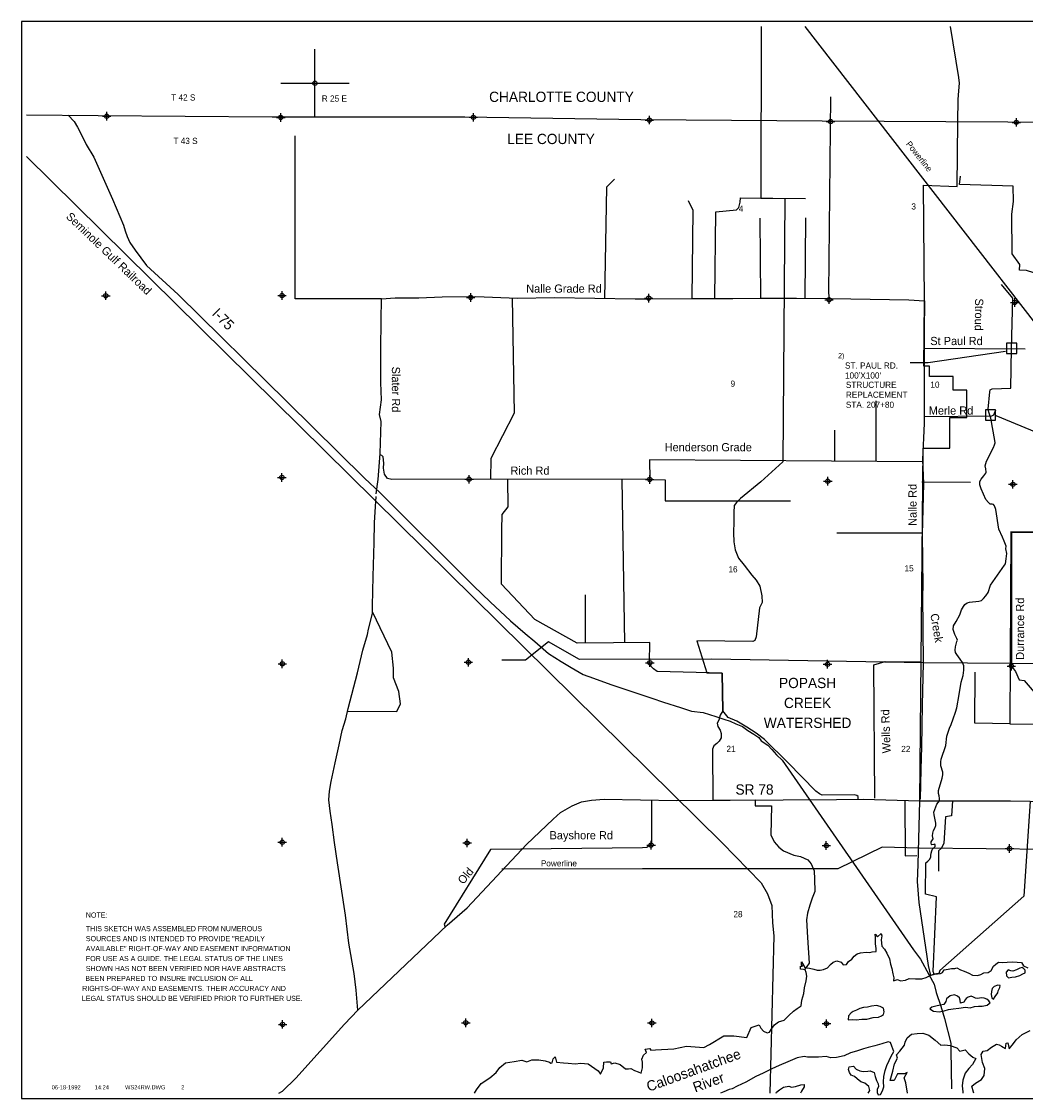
# Model space of a CAD drawing. Extents: x 211778 to 259778, y 857067 to 889051.
# Tile 1 of 2: x 211778 to 241157, y 857551 to 889051. Entities that reach past the tile are written whole.
import ezdxf
from ezdxf.enums import TextEntityAlignment as Align

# ---------------------------------------------------------------- set-up
doc = ezdxf.new("R2010")
doc.units = 0
doc.header["$LTSCALE"] = 800
doc.header["$PDMODE"] = 34
doc.header["$PDSIZE"] = 125
for name, pattern in [('DIVIDE', [0]), ('PHANTOM', [0]), ('STREAM', [0])]:
    doc.linetypes.add(name, pattern=pattern)
doc.layers.get('0').update_dxf_attribs({"linetype": 'CONTINUOUS'})
for name, color, linetype in [('BORDER', 1, 'CONTINUOUS'), ('COUNTY', 15, 'PHANTOM'), ('MAJROADS', 9, 'CONTINUOUS'), ('MINROADS', 7, 'CONTINUOUS'), ('POWERLINES', 11, 'DIVIDE'), ('PROPRW', 11, 'CONTINUOUS'), ('PROPRWDIM', 12, 'CONTINUOUS'), ('RR', 13, 'CONTINUOUS'), ('SEC', 2, 'CONTINUOUS'), ('TEXT', 7, 'CONTINUOUS'), ('TRUNKS', 5, 'STREAM'), ('WATER', 4, 'CONTINUOUS'), ('WSHEDS', 3, 'CONTINUOUS')]:
    doc.layers.add(name, color=color, linetype=linetype)

# ---------------------------------------------------------------- blocks, each defined once
blk = doc.blocks.new('TICK')
at = {"color": 0}
for points in [[(500, 0), (500, 1000)], [(0, 500), (1000, 500)]]:
    blk.add_lwpolyline(points, dxfattribs=at)
blk.add_point((500, 500), dxfattribs=at)
blk = doc.blocks.new('LOGON')
at = {"color": 0}
blk.add_attdef('DATE', text='', height=1, dxfattribs=at).set_placement((-1.87, 1.76), align=Align.RIGHT)
for tag, p in [('TIME', (1.56, 1.76)), ('DRAWING', (8.97, 1.76)), ('OPERATOR', (22.66, 1.76))]:
    blk.add_attdef(tag, p, '', height=1, dxfattribs=at)
blk = doc.blocks.new('RWNOTE')
at = {"layer": 'TEXT', "color": 0}
for s, p in [('NOTE:', (0, 0)), ('THIS SKETCH WAS ASSEMBLED FROM NUMEROUS', (0, -796)), ('SOURCES AND IS INTENDED TO PROVIDE "READILY', (0, -1379)), ('AVAILABLE" RIGHT-OF-WAY AND EASEMENT INFORMATION ', (0, -1962)), ('FOR USE AS A GUIDE. THE LEGAL STATUS OF THE LINES', (0, -2545)), ('SHOWN HAS NOT BEEN VERIFIED NOR HAVE ABSTRACTS ', (0, -3128)), ('BEEN PREPARED TO INSURE INCLUSION OF ALL', (-33, -3710)), (' RIGHTS-OF-WAY AND EASEMENTS. THEIR ACCURACY AND ', (-328, -4293)), (' LEGAL STATUS SHOULD BE VERIFIED PRIOR TO FURTHER USE.', (-344, -4876))]:
    blk.add_text(s, height=300, dxfattribs=at).set_placement(p)

msp = doc.modelspace()

# ---------------------------------------------------------------- linework, layer by layer
at = {"layer": 'BORDER', "color": 0}
msp.add_lwpolyline([(211778, 857551), (259778, 857551), (259778, 889051), (211778, 889051)], close=True, dxfattribs=at)
at = {"layer": 'COUNTY', "color": 0}
msp.add_lwpolyline([(259628, 885946), (256329, 886000), (251194, 886003), (245934, 886091), (240641, 886112), (235204, 886133), (229902, 886179), (224751, 886258), (219114, 886255), (214022, 886292), (211928, 886317)], dxfattribs=at)
at = {"layer": 'MAJROADS', "color": 0}
for points in [[(213139, 886311), (213314, 886126), (213413, 885966), (213537, 885739), (213669, 885453), (213893, 885082), (214445, 883855), (214758, 883090), (214807, 882931), (214873, 882763), (214947, 882586), (215104, 882359), (215436, 881912), (216360, 881067), (219554, 877927), (221817, 875698), (222274, 875267), (225019, 872532), (225491, 872077), (226083, 871525), (226521, 871152), (226801, 870917), (227198, 870565), (227566, 870329), (227858, 870152), (228211, 869949), (228517, 869846), (229028, 869663), (229694, 869437), (230225, 869255), (230560, 869140), (231061, 868991), (231381, 868878), (231722, 868842), (232094, 868724), (232334, 868644), (232516, 868584), (232680, 868509), (232873, 868427), (233031, 868309), (233205, 868205), (233358, 868109), (233423, 868013), (233617, 867884), (233733, 867758), (233875, 867601), (234039, 867444), (237881, 861895), (238086, 861630), (238330, 861177), (238481, 860897), (238547, 860652), (238677, 860246), (238783, 859893), (238975, 859166), (238973, 858957), (238996, 857831)], [(222308, 880937), (219788, 880937), (219788, 885707)], [(222152, 875237), (222218, 875658), (222274, 876420), (222298, 877350), (222257, 877552), (222311, 877987), (222290, 878490), (222297, 879462), (222303, 880317), (222308, 880937), (222710, 880967), (223406, 880970), (224084, 880999), (225073, 881008), (226296, 880958), (227377, 880975), (229740, 880940), (230193, 880937), (231408, 880953), (232598, 880953), (233436, 880955), (234458, 880956), (235480, 880948), (237743, 880907), (238203, 880886), (238197, 879981), (238193, 877292), (238144, 876236), (238172, 875532), (238136, 874058), (238158, 872524), (238148, 872281), (238159, 870287), (238133, 869063), (238115, 867832), (238094, 867187), (238071, 866307)], [(221617, 860129), (221572, 860714), (221508, 861209), (221356, 862090), (221261, 862912), (221029, 864447), (220933, 865034), (220870, 865562), (220806, 865957), (220775, 866284), (220794, 866535), (220838, 866820), (220959, 867372), (221072, 867899), (221159, 868309), (221270, 868651), (221339, 868961), (221607, 869998), (221771, 870667), (221900, 871119), (221935, 871278), (222021, 871621), (222047, 871746), (222049, 871964), (222072, 872819), (222096, 873816), (222108, 874385), (222137, 874863), (222156, 875156)], [(221321, 868878), (222758, 868873), (222868, 869094), (222821, 869456), (222663, 869850), (222663, 870134), (222616, 870607), (222047, 871788)], [(219309, 857701), (219420, 857765), (219809, 858148), (221228, 859721), (221617, 860129), (224233, 862615), (224815, 863130), (226555, 864977), (227332, 865725), (227551, 865917), (227888, 866107), (228165, 866230), (228459, 866278), (228828, 866309), (230956, 866268), (235626, 866297), (236411, 866303), (238070, 866257), (240718, 866254), (245921, 866165)]]:
    msp.add_lwpolyline(points, dxfattribs=at)
at = {"layer": 'MINROADS', "color": 0}
msp.add_line((235576, 876189), (235576, 877099), dxfattribs=at)
for points in [[(235456, 886851), (235397, 881120), (235415, 880949)], [(243345, 880262), (243280, 881102), (241186, 881766), (240985, 881780), (240989, 881946), (240764, 882260), (240759, 883413), (240805, 883790), (240795, 884240), (239223, 884286), (239254, 884530)], [(229130, 884442), (228893, 884205), (228843, 880940)], [(232066, 880953), (232096, 883486), (232704, 883544), (232771, 883608), (232809, 883767), (232819, 883893), (234724, 883872)], [(231286, 883820), (231424, 883536), (231393, 880953)], [(233388, 883301), (233402, 880955)], [(234718, 883314), (234702, 880954)], [(226134, 880964), (226195, 877595), (225508, 876270), (225504, 875661)], [(241152, 879465), (238191, 879492)], [(236788, 876180), (236788, 877957)], [(238194, 877498), (240177, 877514), (240229, 877550), (240293, 877697)], [(238146, 876170), (230158, 876228), (230161, 875658), (224876, 875662), (222610, 875652), (222490, 875688), (222398, 875816), (222369, 875988), (222381, 876135), (222366, 876323), (222325, 876359), (222271, 876379), (222262, 876380)], [(236266, 866302), (236258, 866386), (236221, 866415), (236155, 866433), (235208, 866426), (235131, 866462), (235025, 866540), (234202, 867374), (233517, 868051), (233272, 868232), (233001, 868408), (232709, 868585), (232460, 868693), (232300, 868893), (232284, 869991), (230380, 870037), (230269, 870120), (230200, 870189), (230159, 870299), (230165, 870886), (228039, 870872), (226801, 871557), (225827, 872594), (225830, 874174), (225841, 874634), (226017, 874860), (226005, 875661)], [(229429, 870881), (229358, 875658)], [(230161, 875658), (230611, 875649), (230611, 875031), (234284, 875031)], [(238125, 875587), (239550, 875576)], [(249946, 874029), (246010, 874063), (240727, 874129), (240700, 868510), (242339, 868503), (242325, 867528), (242500, 867515), (242516, 866223)], [(235640, 874096), (238140, 874094)], [(228279, 870881), (228279, 872281)], [(236748, 866332), (236716, 870235), (237052, 870335), (238088, 870325)], [(240710, 868510), (239676, 868528), (239689, 870023)], [(230217, 866282), (230217, 865017), (230166, 864954), (230078, 864890), (229952, 864881), (225498, 864831), (224151, 862646), (224179, 862563)], [(237626, 866272), (237639, 864645), (237974, 864653)], [(239024, 866256), (238988, 865818), (238817, 865791), (238765, 865014), (238700, 864876), (238617, 864790), (238616, 864204)]]:
    msp.add_lwpolyline(points, dxfattribs=at)
at = {"layer": 'POWERLINES', "color": 0}
for points in [[(234699, 888901), (246146, 874159), (246031, 861285), (245180, 860784)], [(245948, 867739), (244903, 867731), (244960, 868848), (244618, 868835), (244598, 870240), (238173, 870297), (231969, 870397), (228102, 870392), (227198, 870904), (226531, 870369), (225833, 870368)], [(245886, 864796), (238049, 864876), (236966, 864904), (235670, 864269), (229949, 864268), (225833, 864260)]]:
    msp.add_lwpolyline(points, dxfattribs=at)
at = {"layer": 'PROPRW', "color": 0}
for points in [[(240904, 879344), (240904, 879644), (240604, 879644), (240604, 879344)], [(240285, 877389), (240285, 877689), (239985, 877689), (239985, 877389)]]:
    msp.add_lwpolyline(points, close=True, dxfattribs=at)
at = {"layer": 'PROPRWDIM', "color": 0}
for points in [[(237782, 879077), (238305, 879077), (240574, 879405)], [(241856, 876979), (241595, 876979), (240301, 877522)]]:
    msp.add_lwpolyline(points, dxfattribs=at)
at = {"layer": 'RR', "color": 0}
msp.add_lwpolyline([(211928, 885108), (232280, 865032), (233421, 863858), (233610, 863541), (233739, 863199), (233753, 862685), (233791, 862310), (233678, 857701)], dxfattribs=at)
at = {"layer": 'SEC', "color": 0}
for p in [(214271, 886282), (219364, 886246), (225001, 886249), (230152, 886170), (235454, 886124), (240890, 886102), (214243, 881031), (219402, 881036), (224922, 880980), (230132, 880960), (235409, 880914), (240845, 880834), (219398, 875717), (224876, 875662), (230161, 875658), (235371, 875604), (240790, 875515), (219410, 870264), (224855, 870309), (230165, 870297), (235367, 870251), (240744, 870197), (219406, 865045), (224817, 865024), (230203, 864961), (235329, 864949), (240690, 864861), (219419, 859718), (224780, 859764), (230225, 859759), (235334, 859739)]:
    msp.add_point(p, dxfattribs=at)
at = {"layer": 'TRUNKS', "color": 0}
msp.add_lwpolyline([(238489, 861182), (238453, 861267), (238558, 863449), (238227, 863530), (238246, 864442), (238304, 864488), (238345, 864544), (238388, 864604), (238390, 864661), (238398, 864728), (238413, 864798), (238438, 864841), (238485, 864892), (238514, 864919), (238519, 864948), (238518, 864978), (238496, 864988), (238476, 864977), (238417, 864968), (238405, 864983), (238397, 865014), (238402, 865055), (238457, 865141), (238440, 865236), (238442, 865314), (238463, 865390), (238507, 865461), (238531, 865537), (238532, 865607), (238484, 865848), (238471, 865925), (238562, 866160), (238641, 866254), (238645, 866320), (238634, 866405), (238612, 866473), (238614, 866561), (238718, 866918), (238742, 867020), (238740, 867094), (238684, 867281), (238680, 867399), (238689, 867471), (238828, 867873), (238857, 868152), (238938, 868386), (238980, 868492), (239043, 868651), (239111, 868848), (239152, 868976), (239219, 869363), (239276, 869724), (239332, 869923), (239349, 870078), (239357, 870206), (239316, 870306), (239250, 870399), (239145, 870537), (239105, 870599), (239096, 870663), (239105, 870765), (239151, 870915), (239167, 870960), (239151, 871008), (239095, 871119), (239046, 871271), (239053, 871371), (239131, 871504), (239239, 871700), (239284, 871839), (239339, 871944), (239382, 872000), (239449, 872051), (239521, 872068), (239797, 872092), (239868, 872118), (239930, 872175), (240000, 872248), (240062, 872351), (240137, 872561), (240545, 873150), (240570, 873187), (240596, 873337), (240611, 873487), (240580, 873623), (240589, 873710), (240531, 873854), (240482, 873971), (240373, 874207), (240294, 874777), (240251, 874883), (240223, 874920), (240180, 874932), (240123, 874936), (240072, 874981), (240000, 875066), (239858, 875382), (239817, 875497), (239820, 875597), (239865, 875668), (239942, 875764), (239994, 875839), (240006, 875867), (239993, 875963), (239974, 876058), (240014, 876190), (240217, 876593), (240250, 876666), (240271, 876729), (240260, 876799), (240142, 877453), (240108, 877562), (240089, 877624), (240061, 877710), (240110, 878224), (240126, 878280), (240182, 878303), (240726, 878324), (240753, 879489), (240789, 880957), (240456, 881361)], dxfattribs=at)
at = {"layer": 'WATER', "color": 0}
for points in [[(233364, 859703), (233414, 859611), (233488, 859518), (233597, 859467), (233664, 859492), (233732, 859600), (233816, 859700), (233926, 859791), (234093, 859841), (234237, 859974), (234372, 860107), (234481, 860181), (234590, 860264), (234616, 860423), (234668, 860624), (234694, 860791), (234737, 860992), (234755, 861126), (234739, 861235), (234714, 861310), (234664, 861327), (234572, 861336), (234573, 861420), (234631, 861420), (234607, 861470), (234599, 861546), (234698, 861386), (234840, 861360), (234966, 861334), (235066, 861308), (235150, 861307), (235251, 861324), (235360, 861373), (235452, 861473), (235528, 861539), (235637, 861572), (235763, 861538), (235821, 861462), (235921, 861470), (235981, 861553), (236073, 861628), (236149, 861711), (236233, 861778), (236334, 861810), (236493, 861826), (236602, 861825), (236669, 861842), (236786, 861849), (236787, 861933), (236771, 862076), (236764, 862176), (236764, 862260), (236756, 862352), (236823, 862276), (236932, 862376), (236957, 862309), (236931, 862192), (236955, 862007), (237030, 861915), (237104, 861797), (237179, 861637), (237203, 861478), (237244, 861352), (237276, 861193), (237309, 861084), (237292, 860992), (237409, 861033), (237501, 860990), (237644, 861015), (237753, 861064), (237937, 861046), (238121, 861053), (238255, 861086), (238365, 861152), (238499, 861185), (238675, 861209), (238734, 861234), (238776, 861309), (238893, 861333), (238994, 861349), (239086, 861348), (239145, 861373), (239253, 861314), (239362, 861271), (239504, 861220), (239612, 861161), (239755, 861143), (239855, 861176), (239939, 861226), (240065, 861233), (240158, 861291), (240226, 861425), (240293, 861483), (240369, 861541), (240494, 861532), (240620, 861539), (240771, 861547), (240913, 861537), (241038, 861528), (241096, 861427), (241230, 861376)], [(230328, 858978), (230864, 859001), (231242, 859085), (231745, 859043), (231913, 859127), (232333, 859379), (232627, 859379), (233005, 859337), (233131, 859631), (233364, 859703)], [(237703, 857701), (237706, 857704), (237657, 858005), (237608, 858156), (237693, 858315), (237617, 858274), (237408, 858275), (237315, 858074), (237197, 858075), (237274, 858351), (237326, 858568), (237410, 858727), (237386, 858827), (237478, 858936), (237613, 859111), (237639, 859195), (237698, 859320), (237824, 859428), (237992, 859452), (238151, 859460), (238327, 859400), (238518, 859257), (238685, 859105), (238794, 859121), (238953, 859103), (239145, 859035), (239237, 858934), (239396, 858975), (239504, 858858), (239621, 858756), (239705, 858723), (239603, 858547), (239502, 858431), (239392, 858289), (239324, 858088), (239307, 857921), (239322, 857745), (239326, 857701)], [(239646, 857701), (239640, 857735), (239591, 857911), (239692, 857994), (239869, 858102), (239945, 858219), (239971, 858428), (239896, 858604), (239856, 858839), (239923, 858931), (240041, 858955), (240167, 859055), (240310, 859138), (240385, 859121), (240452, 859078), (240577, 859011), (240595, 859170), (240645, 859178), (240677, 859002), (240804, 859160), (240888, 859269), (241057, 859418), (241292, 859543)], [(225031, 857701), (225094, 857806), (225230, 857990), (225482, 858156), (225667, 858314), (225777, 858455), (225945, 858596), (226197, 858628), (226423, 858669), (226565, 858626), (226716, 858683), (226917, 858682), (227101, 858647), (227227, 858613), (227268, 858588), (227310, 858596), (227336, 858713), (227395, 858771), (227436, 858612), (227637, 858594), (227771, 858584), (227980, 858566), (228148, 858582), (228357, 858564), (228657, 858361), (228723, 858260), (228808, 858444), (228818, 858611), (228893, 858627), (229011, 858618), (229035, 858559), (229144, 858592), (229295, 858541), (229453, 858414), (229545, 858414), (229612, 858430), (229721, 858370), (229821, 858328), (229913, 858294), (229947, 858444), (229948, 858612), (229932, 858704), (229983, 858821), (230068, 858896), (230026, 858997), (230160, 859012), (230194, 858962), (230328, 858978)], [(236555, 857701), (236606, 857781), (236573, 857898), (236457, 857999), (236340, 858034), (236232, 858127), (236157, 858194), (236056, 858237), (236007, 858312), (235974, 858396), (235999, 858480), (236125, 858496), (236200, 858412), (236309, 858361), (236409, 858335), (236543, 858351), (236610, 858359), (236727, 858307), (236760, 858190), (236801, 858072), (236842, 857980), (236858, 857896), (236816, 857813), (236815, 857729), (236848, 857653), (236915, 857670), (236975, 857778), (237017, 857887), (237001, 858038), (237011, 858197), (237054, 858372), (237097, 858514), (237165, 858665), (237224, 858790), (237301, 858923), (237243, 859083), (237210, 859184), (237135, 859209), (236950, 859152), (236749, 859095), (236556, 859037), (236422, 859005), (236212, 858931), (236036, 858890), (235851, 858799), (235624, 858751), (235465, 858735), (235323, 858778), (235105, 858754), (234921, 858755), (234779, 858756), (234678, 858782), (234477, 858742), (234200, 858618), (233948, 858519), (233738, 858420), (233485, 858288), (233267, 858189), (232973, 858032), (232721, 857908), (232578, 857833), (232485, 857809)], [(232485, 857809), (232326, 857743), (232234, 857701)], [(233862, 857701), (233875, 857732), (233960, 857807), (234077, 857882), (234237, 857914), (234312, 857880), (234429, 857904), (234580, 857954), (234681, 857961), (234680, 857894), (234604, 857769), (234569, 857701)]]:
    msp.add_lwpolyline(points, dxfattribs=at)
for points in [[(241061, 861385), (240994, 861360), (240893, 861311), (240784, 861278), (240726, 861287), (240651, 861312), (240591, 861246), (240599, 861137), (240657, 861078), (240758, 861094), (240867, 861110), (240993, 861151), (241077, 861201), (241153, 861225), (241145, 861301), (241111, 861343)], [(240125, 860344), (240083, 860403), (240025, 860454), (239950, 860488), (239866, 860497), (239757, 860473), (239698, 860481), (239632, 860515), (239573, 860541), (239481, 860516), (239422, 860475), (239388, 860433), (239354, 860367), (239254, 860342), (239246, 860426), (239229, 860493), (239171, 860544), (239079, 860586), (238953, 860554), (238844, 860462), (238827, 860387), (238768, 860304), (238658, 860279), (238533, 860255), (238415, 860222), (238356, 860172), (238465, 860105), (238632, 860087), (238775, 860111), (238900, 860152), (239043, 860168), (239211, 860192), (239404, 860224), (239537, 860206), (239663, 860239), (239781, 860246), (239889, 860246), (240032, 860278), (240091, 860328)], [(240226, 860453), (240268, 860536), (240344, 860636), (240362, 860703), (240404, 860795), (240413, 860853), (240346, 860862), (240245, 860821), (240186, 860771), (240160, 860679), (240151, 860587), (240176, 860495)], [(236369, 859868), (236511, 859867), (236704, 859916), (236855, 859931), (236948, 859964), (237007, 860006), (237024, 860081), (237000, 860190), (236908, 860241), (236799, 860267), (236648, 860251), (236531, 860218), (236422, 860211), (236313, 860178), (236212, 860137), (236119, 860096), (236052, 860054), (235976, 859963), (235967, 859854), (236101, 859861), (236202, 859852)]]:
    msp.add_lwpolyline(points, close=True, dxfattribs=at)
at = {"layer": 'WSHEDS', "color": 0}
for points in [[(233425, 888901), (233416, 883887), (234111, 883879), (234054, 876169), (233415, 875586), (232821, 875103), (232702, 874986), (232634, 874891), (232619, 874695), (232620, 874425), (232611, 874099), (232623, 873830), (232662, 873594), (232758, 873351), (232923, 873153), (233154, 872862), (233278, 872712), (233387, 872537), (233443, 872249), (233453, 872057), (233372, 871899), (233281, 871057), (233241, 870950), (233175, 870921), (231543, 870941), (231829, 869998), (232284, 869991), (232300, 868893), (232227, 868761), (232182, 868612), (232140, 868524), (232150, 868434), (232221, 868321), (232254, 868226), (232249, 868097), (232196, 867997), (232126, 867933), (232038, 867862), (232001, 867765), (232007, 866275), (233249, 866282), (233249, 866115), (233725, 866108), (233706, 865264), (233805, 865054), (233942, 864903), (234081, 864790), (234379, 864667), (234577, 864633), (234786, 864533), (234887, 864416), (234970, 864210), (234988, 863961), (234995, 863602), (234919, 863407), (234847, 863209), (234774, 862969), (234745, 862777), (234774, 862263), (234825, 861505), (234688, 861311)], [(239181, 886118), (239190, 886774), (239209, 887022), (239229, 887244), (239212, 887416), (238962, 888901)], [(241298, 866244), (241114, 863470), (238650, 861294), (238618, 861206), (238478, 861191), (238389, 861146), (238315, 861438), (238042, 863284), (237998, 863900), (238021, 864396), (238070, 866257), (238164, 876570), (238946, 876570), (238946, 877470), (239446, 877470), (239446, 878270), (239046, 878270), (239046, 878670), (238346, 878670), (238346, 878970), (238186, 878971), (238203, 880886), (238170, 884260), (239156, 884223), (239181, 886118)], [(242994, 874101), (240750, 874097), (240744, 870197), (240862, 870035), (240968, 869798), (241119, 869773), (241531, 869295)]]:
    msp.add_lwpolyline(points, dxfattribs=at)

# ---------------------------------------------------------------- block references
at = {"color": 0, "xscale": 2, "yscale": 2, "zscale": 2}
msp.add_blockref('TICK', (219364, 886246), dxfattribs=at)
at = {"layer": 'TEXT', "color": 0, "xscale": 0.5, "yscale": 0.5, "zscale": 0.5}
msp.add_blockref('RWNOTE', (213660, 862841), dxfattribs=at)
at = {"layer": 'TEXT', "color": 0, "xscale": 120, "yscale": 120, "zscale": 120}
msp.add_blockref('LOGON', (213733, 857607), dxfattribs=at).add_auto_attribs({'DATE': '06-18-1992', 'TIME': '14:24', 'OPERATOR': '2', 'DRAWING': 'WS24RW.DWG'})

# ---------------------------------------------------------------- texts
at = {"layer": 'MAJROADS', "color": 0}
for s, height, p in [('Nalle Grade Rd', 240, (226547, 881119)), ('SR 78', 300, (232671, 866439))]:
    msp.add_text(s, height=height, dxfattribs=at).set_placement(p)
for s, height, rotation, p in [('I-75', 300, 315, (217333, 880486)), ('Slater Rd', 240, 270, (222616, 878957)), ('Nalle Rd', 240, 90, (237971, 874298))]:
    msp.add_text(s, height=height, rotation=rotation, dxfattribs=at).set_placement(p)
at = {"layer": 'MINROADS', "color": 0}
for s, p in [('St Paul Rd', (238372, 879587)), ('Merle Rd', (238328, 877553)), ('Henderson Grade', (230599, 876481)), ('Rich Rd', (226087, 875795)), ('Bayshore Rd', (227231, 865131))]:
    msp.add_text(s, height=240, dxfattribs=at).set_placement(p)
for s, rotation, p in [('Durrance Rd', 90, (241118, 870382)), ('Wells Rd', 92, (237213, 867653)), ('Old', 50, (224704, 863796))]:
    msp.add_text(s, height=240, rotation=rotation, dxfattribs=at).set_placement(p)
at = {"layer": 'POWERLINES', "color": 0}
msp.add_text('Powerline', height=180, rotation=308.6605, dxfattribs=at).set_placement((237647, 885462))
msp.add_text('Powerline', height=180, dxfattribs=at).set_placement((226975, 864339))
at = {"layer": 'PROPRWDIM', "color": 0}
for s, height, p in [('2)', 150, (235673, 879201)), ('ST. PAUL RD.', 180, (235876, 878899)), ("100'X100'", 180, (235876, 878608)), ('STRUCTURE', 180, (235901, 878336)), ('REPLACEMENT', 180, (235901, 878045)), ('STA. 207+80', 180, (235901, 877753))]:
    msp.add_text(s, height=height, dxfattribs=at).set_placement(p)
at = {"layer": 'RR', "color": 0}
msp.add_text('Seminole Gulf Railroad', height=240, rotation=316.1802, dxfattribs=at).set_placement((213062, 883322))
at = {"layer": 'TEXT', "color": 0}
for s, height, p in [('T 42 S', 180, (216159, 886741)), ('R 25 E', 180, (220566, 886709)), ('CHARLOTTE COUNTY', 300, (225462, 886699)), ('T 43 S', 180, (216223, 885470)), ('LEE COUNTY', 300, (225991, 885467)), ('4', 180, (232768, 883486)), ('3', 180, (237818, 883552)), ('9', 180, (232527, 878369)), ('21', 180, (232407, 867686)), ('22', 180, (237521, 867684))]:
    msp.add_text(s, height=height, dxfattribs=at).set_placement(p)
for s, height, p in [('10', 180, (238508, 878340)), ('16', 180, (232599, 872938)), ('15', 180, (237752, 872967)), ('POPASH', 300, (234781, 869554)), ('CREEK', 300, (234781, 868971)), ('WATERSHED', 300, (234781, 868388)), ('28', 180, (232745, 862853))]:
    msp.add_text(s, height=height, dxfattribs=at).set_placement(p, align=Align.CENTER)
at = {"layer": 'WATER', "color": 0}
for s, height, rotation, p in [('Stroud', 240, 269.2906, (239684, 880952)), ('Creek', 240, 279.5645, (238371, 871715)), ('Caloosahatchee', 300, 20, (230134, 857744)), ('River', 300, 20, (231492, 857722))]:
    msp.add_text(s, height=height, rotation=rotation, dxfattribs=at).set_placement(p)

doc.saveas('drawing.dxf')
